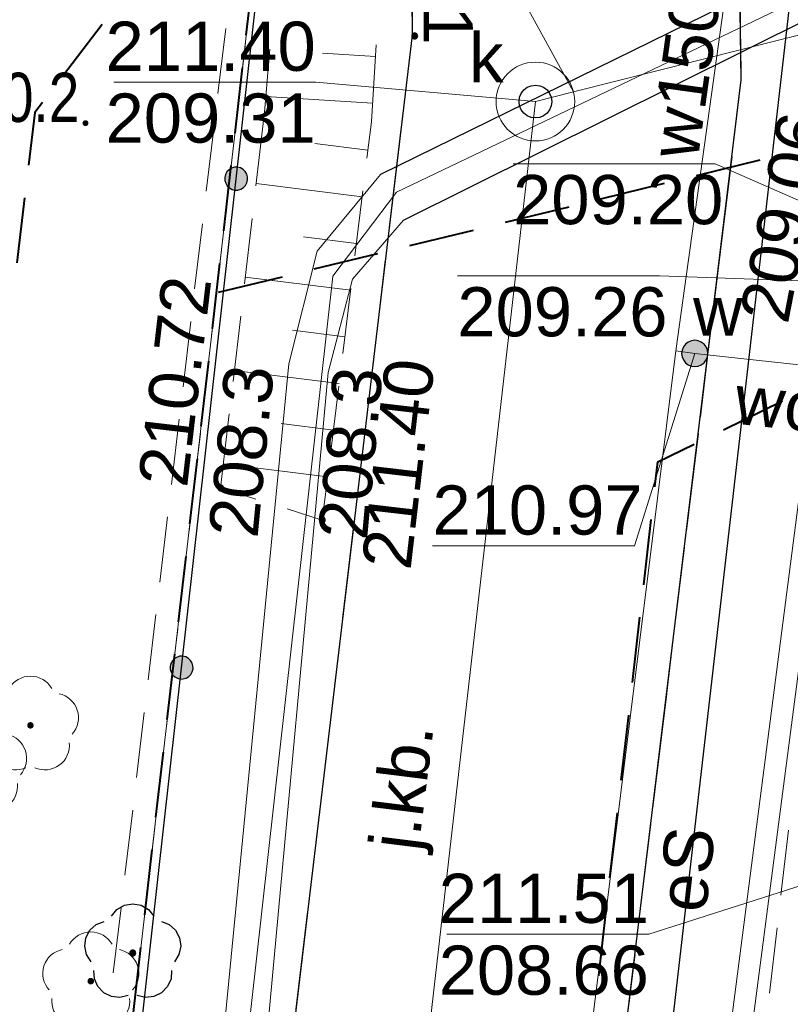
# Model space of a CAD drawing. Header units: metres. Extents: x 7419414 to 7419803, y 5549484 to 5549731.
# Tile 86 of 102: x 7419587 to 7419599, y 5549628 to 5549643. Entities that reach past the tile are written whole.
import ezdxf
from ezdxf.enums import TextEntityAlignment as Align

# ---------------------------------------------------------------- set-up
doc = ezdxf.new("R2010")
doc.units = ezdxf.units.M
doc.header["$MEASUREMENT"] = 0
doc.layers.get('0').update_dxf_attribs({"color": 250})
for name, color, linetype, lineweight in [('EGDE', 7, 'Continuous', 13), ('EGUG', 96, 'Continuous', 13), ('GUPPRZ_O', 7, 'Continuous', 13), ('LINIE ROZGRANICZAJĄCE MPZP', 212, 'Continuous', 0), ('OBOP02_01', 96, 'Continuous', 13), ('OTKC', 7, 'Continuous', 13), ('OTKJ', 7, 'Continuous', 13), ('OTKJ_O', 7, 'Continuous', 13), ('OTKK', 7, 'Continuous', 30), ('OTOO', 7, 'Continuous', 30), ('OTRK', 7, 'Continuous', 13), ('OTRS_O', 7, 'Continuous', 13), ('OTZT', 7, 'Continuous', 13), ('PTTL05', 18, 'Continuous', 13), ('RTPW01', 250, 'Continuous', 0), ('SUCP', 212, 'Continuous', 13), ('SUEP', 1, 'Continuous', 13), ('SUEP_O', 1, 'Continuous', 13), ('SUKP', 36, 'Continuous', 13), ('SULO', 7, 'Continuous', 30), ('SUPK', 7, 'Continuous', 13), ('SUPW_O', 7, 'Continuous', 13), ('sutp', 250, 'Continuous', 0), ('SUWP', 5, 'Continuous', 13), ('SUWP_O', 5, 'Continuous', 13), ('SUWW_O', 5, 'Continuous', 13)]:
    doc.layers.add(name, color=color, linetype=linetype, lineweight=lineweight)
doc.styles.add('Arial', font='arial.ttf')

# ---------------------------------------------------------------- blocks, each defined once
blk = doc.blocks.new('OBOP02_01_1')
at = {"layer": 'OBOP02_01', "linetype": 'Continuous', "lineweight": 13}
h = blk.add_hatch(color=96, dxfattribs=at)
edge = h.paths.add_edge_path()
edge.add_arc((0, 0), 0.005, 0, 360)
at = {"layer": 'OBOP02_01', "color": 96, "linetype": 'Continuous', "lineweight": 13}
for centre, start, end in [((0, 0.0375), 30.1471, 149.8529), ((-0.0357, 0.0116), 102.1471, 221.8529), ((0.0357, 0.0116), 318.1471, 77.8529), ((-0.022, -0.0303), 174.1472, 293.8529), ((0.022, -0.0303), 246.1471, 5.8529)]:
    blk.add_arc(centre, 0.0375, start, end, dxfattribs=at)
blk = doc.blocks.new('RTPW01')
at = {"layer": 'RTPW01', "linetype": 'Continuous', "lineweight": 13}
h = blk.add_hatch(color=250, dxfattribs=at)
edge = h.paths.add_edge_path()
edge.add_arc((0, 0), 0.0045, 0, 360)

msp = doc.modelspace()

# ---------------------------------------------------------------- hatches: boundary and pattern name
at = {"linetype": 'Continuous'}
for points in [[(7419593.3, 5549642.565), (7419593.288, 5549642.567), (7419593.278, 5549642.571), (7419593.268, 5549642.578), (7419593.261, 5549642.588), (7419593.257, 5549642.598), (7419593.255, 5549642.61), (7419593.257, 5549642.622), (7419593.261, 5549642.633), (7419593.268, 5549642.642), (7419593.278, 5549642.649), (7419593.288, 5549642.653), (7419593.3, 5549642.655), (7419593.312, 5549642.653), (7419593.323, 5549642.649), (7419593.332, 5549642.642), (7419593.339, 5549642.633), (7419593.343, 5549642.622), (7419593.345, 5549642.61), (7419593.343, 5549642.598), (7419593.339, 5549642.588), (7419593.332, 5549642.578), (7419593.323, 5549642.571), (7419593.312, 5549642.567)], [(7419590.558, 5549640.26), (7419590.514, 5549640.271), (7419590.474, 5549640.293), (7419590.441, 5549640.324), (7419590.418, 5549640.363), (7419590.405, 5549640.407), (7419590.404, 5549640.453), (7419590.415, 5549640.497), (7419590.437, 5549640.537), (7419590.469, 5549640.57), (7419590.508, 5549640.594), (7419590.552, 5549640.607), (7419590.597, 5549640.608), (7419590.642, 5549640.597), (7419590.682, 5549640.575), (7419590.715, 5549640.543), (7419590.738, 5549640.504), (7419590.751, 5549640.46), (7419590.752, 5549640.414), (7419590.741, 5549640.37), (7419590.719, 5549640.33), (7419590.687, 5549640.297), (7419590.648, 5549640.273), (7419590.604, 5549640.261)], [(7419590.558, 5549640.26), (7419590.514, 5549640.271), (7419590.474, 5549640.293), (7419590.441, 5549640.324), (7419590.418, 5549640.363), (7419590.405, 5549640.407), (7419590.404, 5549640.453), (7419590.415, 5549640.497), (7419590.437, 5549640.537), (7419590.469, 5549640.57), (7419590.508, 5549640.594), (7419590.552, 5549640.607), (7419590.597, 5549640.608), (7419590.642, 5549640.597), (7419590.682, 5549640.575), (7419590.715, 5549640.543), (7419590.738, 5549640.504), (7419590.751, 5549640.46), (7419590.752, 5549640.414), (7419590.741, 5549640.37), (7419590.719, 5549640.33), (7419590.687, 5549640.297), (7419590.648, 5549640.273), (7419590.604, 5549640.261)], [(7419597.57, 5549637.57), (7419597.518, 5549637.577), (7419597.47, 5549637.597), (7419597.429, 5549637.629), (7419597.397, 5549637.67), (7419597.377, 5549637.718), (7419597.37, 5549637.77), (7419597.377, 5549637.822), (7419597.397, 5549637.87), (7419597.429, 5549637.911), (7419597.47, 5549637.943), (7419597.518, 5549637.963), (7419597.57, 5549637.97), (7419597.622, 5549637.963), (7419597.67, 5549637.943), (7419597.711, 5549637.911), (7419597.743, 5549637.87), (7419597.763, 5549637.822), (7419597.77, 5549637.77), (7419597.763, 5549637.718), (7419597.743, 5549637.67), (7419597.711, 5549637.629), (7419597.67, 5549637.597), (7419597.622, 5549637.577)], [(7419590.34, 5549635.675), (7419590.328, 5549635.677), (7419590.317, 5549635.681), (7419590.308, 5549635.688), (7419590.301, 5549635.698), (7419590.297, 5549635.708), (7419590.295, 5549635.72), (7419590.297, 5549635.732), (7419590.301, 5549635.743), (7419590.308, 5549635.752), (7419590.317, 5549635.759), (7419590.328, 5549635.763), (7419590.34, 5549635.765), (7419590.352, 5549635.763), (7419590.362, 5549635.759), (7419590.372, 5549635.752), (7419590.379, 5549635.743), (7419590.383, 5549635.732), (7419590.385, 5549635.72), (7419590.383, 5549635.708), (7419590.379, 5549635.698), (7419590.372, 5549635.688), (7419590.362, 5549635.681), (7419590.352, 5549635.677)], [(7419591.89, 5549635.185), (7419591.878, 5549635.187), (7419591.868, 5549635.191), (7419591.858, 5549635.198), (7419591.851, 5549635.208), (7419591.847, 5549635.218), (7419591.845, 5549635.23), (7419591.847, 5549635.242), (7419591.851, 5549635.253), (7419591.858, 5549635.262), (7419591.868, 5549635.269), (7419591.878, 5549635.273), (7419591.89, 5549635.275), (7419591.902, 5549635.273), (7419591.913, 5549635.269), (7419591.922, 5549635.262), (7419591.929, 5549635.253), (7419591.933, 5549635.242), (7419591.935, 5549635.23), (7419591.933, 5549635.218), (7419591.929, 5549635.208), (7419591.922, 5549635.198), (7419591.913, 5549635.191), (7419591.902, 5549635.187)], [(7419589.726, 5549632.806), (7419589.681, 5549632.817), (7419589.641, 5549632.839), (7419589.608, 5549632.871), (7419589.585, 5549632.91), (7419589.572, 5549632.954), (7419589.571, 5549632.999), (7419589.582, 5549633.044), (7419589.604, 5549633.084), (7419589.636, 5549633.117), (7419589.675, 5549633.14), (7419589.719, 5549633.153), (7419589.764, 5549633.154), (7419589.809, 5549633.143), (7419589.849, 5549633.121), (7419589.882, 5549633.089), (7419589.905, 5549633.05), (7419589.918, 5549633.006), (7419589.919, 5549632.961), (7419589.908, 5549632.916), (7419589.886, 5549632.876), (7419589.854, 5549632.843), (7419589.815, 5549632.82), (7419589.771, 5549632.807)], [(7419589.726, 5549632.806), (7419589.681, 5549632.817), (7419589.641, 5549632.839), (7419589.608, 5549632.871), (7419589.585, 5549632.91), (7419589.572, 5549632.954), (7419589.571, 5549632.999), (7419589.582, 5549633.044), (7419589.604, 5549633.084), (7419589.636, 5549633.117), (7419589.675, 5549633.14), (7419589.719, 5549633.153), (7419589.764, 5549633.154), (7419589.809, 5549633.143), (7419589.849, 5549633.121), (7419589.882, 5549633.089), (7419589.905, 5549633.05), (7419589.918, 5549633.006), (7419589.919, 5549632.961), (7419589.908, 5549632.916), (7419589.886, 5549632.876), (7419589.854, 5549632.843), (7419589.815, 5549632.82), (7419589.771, 5549632.807)], [(7419589, 5549628.585), (7419588.986, 5549628.587), (7419588.974, 5549628.594), (7419588.964, 5549628.604), (7419588.957, 5549628.616), (7419588.955, 5549628.63), (7419588.957, 5549628.644), (7419588.964, 5549628.656), (7419588.974, 5549628.666), (7419588.986, 5549628.673), (7419589, 5549628.675), (7419589.014, 5549628.673), (7419589.026, 5549628.666), (7419589.036, 5549628.656), (7419589.043, 5549628.644), (7419589.045, 5549628.63), (7419589.043, 5549628.616), (7419589.036, 5549628.604), (7419589.026, 5549628.594), (7419589.014, 5549628.587)]]:
    msp.add_hatch(color=0, dxfattribs=at).paths.add_polyline_path(points)

# ---------------------------------------------------------------- linework, layer by layer
at = {"color": 0, "linetype": 'Continuous', "flags": 128}
for points in [[(7419593.255, 5549642.61), (7419593.257, 5549642.598), (7419593.261, 5549642.588), (7419593.268, 5549642.578), (7419593.278, 5549642.571), (7419593.288, 5549642.567), (7419593.3, 5549642.565), (7419593.312, 5549642.567), (7419593.323, 5549642.571), (7419593.332, 5549642.578), (7419593.339, 5549642.588), (7419593.343, 5549642.598), (7419593.345, 5549642.61), (7419593.343, 5549642.622), (7419593.339, 5549642.633), (7419593.332, 5549642.642), (7419593.323, 5549642.649), (7419593.312, 5549642.653), (7419593.3, 5549642.655), (7419593.288, 5549642.653), (7419593.278, 5549642.649), (7419593.268, 5549642.642), (7419593.261, 5549642.633), (7419593.257, 5549642.622), (7419593.255, 5549642.61)], [(7419595.14, 5549641.86), (7419595.205, 5549641.851), (7419595.265, 5549641.827), (7419595.317, 5549641.787), (7419595.357, 5549641.735), (7419595.381, 5549641.675), (7419595.39, 5549641.61), (7419595.381, 5549641.545), (7419595.357, 5549641.485), (7419595.317, 5549641.433), (7419595.265, 5549641.393), (7419595.205, 5549641.369), (7419595.14, 5549641.36), (7419595.075, 5549641.369), (7419595.015, 5549641.393), (7419594.963, 5549641.433), (7419594.923, 5549641.485), (7419594.899, 5549641.545), (7419594.89, 5549641.61), (7419594.899, 5549641.675), (7419594.923, 5549641.735), (7419594.963, 5549641.787), (7419595.015, 5549641.827), (7419595.075, 5549641.851), (7419595.14, 5549641.86)], [(7419590.558, 5549640.26), (7419590.604, 5549640.261), (7419590.648, 5549640.273), (7419590.687, 5549640.297), (7419590.719, 5549640.33), (7419590.741, 5549640.37), (7419590.752, 5549640.414), (7419590.751, 5549640.46), (7419590.738, 5549640.504), (7419590.715, 5549640.543), (7419590.682, 5549640.575), (7419590.642, 5549640.597), (7419590.597, 5549640.608), (7419590.552, 5549640.607), (7419590.508, 5549640.594), (7419590.469, 5549640.57), (7419590.437, 5549640.537), (7419590.415, 5549640.497), (7419590.404, 5549640.453), (7419590.405, 5549640.407), (7419590.418, 5549640.363), (7419590.441, 5549640.324), (7419590.474, 5549640.293), (7419590.514, 5549640.271), (7419590.558, 5549640.26)], [(7419590.558, 5549640.26), (7419590.604, 5549640.261), (7419590.648, 5549640.273), (7419590.687, 5549640.297), (7419590.719, 5549640.33), (7419590.741, 5549640.37), (7419590.752, 5549640.414), (7419590.751, 5549640.46), (7419590.738, 5549640.504), (7419590.715, 5549640.543), (7419590.682, 5549640.575), (7419590.642, 5549640.597), (7419590.597, 5549640.608), (7419590.552, 5549640.607), (7419590.508, 5549640.594), (7419590.469, 5549640.57), (7419590.437, 5549640.537), (7419590.415, 5549640.497), (7419590.404, 5549640.453), (7419590.405, 5549640.407), (7419590.418, 5549640.363), (7419590.441, 5549640.324), (7419590.474, 5549640.293), (7419590.514, 5549640.271), (7419590.558, 5549640.26)], [(7419597.37, 5549637.77), (7419597.377, 5549637.718), (7419597.397, 5549637.67), (7419597.429, 5549637.629), (7419597.47, 5549637.597), (7419597.518, 5549637.577), (7419597.57, 5549637.57), (7419597.622, 5549637.577), (7419597.67, 5549637.597), (7419597.711, 5549637.629), (7419597.743, 5549637.67), (7419597.763, 5549637.718), (7419597.77, 5549637.77), (7419597.763, 5549637.822), (7419597.743, 5549637.87), (7419597.711, 5549637.911), (7419597.67, 5549637.943), (7419597.622, 5549637.963), (7419597.57, 5549637.97), (7419597.518, 5549637.963), (7419597.47, 5549637.943), (7419597.429, 5549637.911), (7419597.397, 5549637.87), (7419597.377, 5549637.822), (7419597.37, 5549637.77)], [(7419590.295, 5549635.72), (7419590.297, 5549635.708), (7419590.301, 5549635.698), (7419590.308, 5549635.688), (7419590.317, 5549635.681), (7419590.328, 5549635.677), (7419590.34, 5549635.675), (7419590.352, 5549635.677), (7419590.362, 5549635.681), (7419590.372, 5549635.688), (7419590.379, 5549635.698), (7419590.383, 5549635.708), (7419590.385, 5549635.72), (7419590.383, 5549635.732), (7419590.379, 5549635.743), (7419590.372, 5549635.752), (7419590.362, 5549635.759), (7419590.352, 5549635.763), (7419590.34, 5549635.765), (7419590.328, 5549635.763), (7419590.317, 5549635.759), (7419590.308, 5549635.752), (7419590.301, 5549635.743), (7419590.297, 5549635.732), (7419590.295, 5549635.72)], [(7419591.845, 5549635.23), (7419591.847, 5549635.218), (7419591.851, 5549635.208), (7419591.858, 5549635.198), (7419591.868, 5549635.191), (7419591.878, 5549635.187), (7419591.89, 5549635.185), (7419591.902, 5549635.187), (7419591.913, 5549635.191), (7419591.922, 5549635.198), (7419591.929, 5549635.208), (7419591.933, 5549635.218), (7419591.935, 5549635.23), (7419591.933, 5549635.242), (7419591.929, 5549635.253), (7419591.922, 5549635.262), (7419591.913, 5549635.269), (7419591.902, 5549635.273), (7419591.89, 5549635.275), (7419591.878, 5549635.273), (7419591.868, 5549635.269), (7419591.858, 5549635.262), (7419591.851, 5549635.253), (7419591.847, 5549635.242), (7419591.845, 5549635.23)], [(7419589.726, 5549632.806), (7419589.771, 5549632.807), (7419589.815, 5549632.82), (7419589.854, 5549632.843), (7419589.886, 5549632.876), (7419589.908, 5549632.916), (7419589.919, 5549632.961), (7419589.918, 5549633.006), (7419589.905, 5549633.05), (7419589.882, 5549633.089), (7419589.849, 5549633.121), (7419589.809, 5549633.143), (7419589.764, 5549633.154), (7419589.719, 5549633.153), (7419589.675, 5549633.14), (7419589.636, 5549633.117), (7419589.604, 5549633.084), (7419589.582, 5549633.044), (7419589.571, 5549632.999), (7419589.572, 5549632.954), (7419589.585, 5549632.91), (7419589.608, 5549632.871), (7419589.641, 5549632.839), (7419589.681, 5549632.817), (7419589.726, 5549632.806)], [(7419589.726, 5549632.806), (7419589.771, 5549632.807), (7419589.815, 5549632.82), (7419589.854, 5549632.843), (7419589.886, 5549632.876), (7419589.908, 5549632.916), (7419589.919, 5549632.961), (7419589.918, 5549633.006), (7419589.905, 5549633.05), (7419589.882, 5549633.089), (7419589.849, 5549633.121), (7419589.809, 5549633.143), (7419589.764, 5549633.154), (7419589.719, 5549633.153), (7419589.675, 5549633.14), (7419589.636, 5549633.117), (7419589.604, 5549633.084), (7419589.582, 5549633.044), (7419589.571, 5549632.999), (7419589.572, 5549632.954), (7419589.585, 5549632.91), (7419589.608, 5549632.871), (7419589.641, 5549632.839), (7419589.681, 5549632.817), (7419589.726, 5549632.806)], [(7419589, 5549628.585), (7419589.014, 5549628.587), (7419589.026, 5549628.594), (7419589.036, 5549628.604), (7419589.043, 5549628.616), (7419589.045, 5549628.63), (7419589.043, 5549628.644), (7419589.036, 5549628.656), (7419589.026, 5549628.666), (7419589.014, 5549628.673), (7419589, 5549628.675), (7419588.986, 5549628.673), (7419588.974, 5549628.666), (7419588.964, 5549628.656), (7419588.957, 5549628.644), (7419588.955, 5549628.63), (7419588.957, 5549628.616), (7419588.964, 5549628.604), (7419588.974, 5549628.594), (7419588.986, 5549628.587), (7419589, 5549628.585)]]:
    msp.add_lwpolyline(points, close=True, dxfattribs=at)
for points in [[(7419588.676, 5549629.193), (7419588.759, 5549629.293), (7419588.872, 5549629.357), (7419589, 5549629.38), (7419589.128, 5549629.357), (7419589.241, 5549629.293), (7419589.324, 5549629.193)], [(7419588.364, 5549628.496), (7419588.295, 5549628.606), (7419588.269, 5549628.733), (7419588.287, 5549628.862), (7419588.348, 5549628.977), (7419588.444, 5549629.064), (7419588.564, 5549629.112)], [(7419589.436, 5549629.112), (7419589.556, 5549629.064), (7419589.652, 5549628.977), (7419589.713, 5549628.862), (7419589.731, 5549628.733), (7419589.705, 5549628.606), (7419589.636, 5549628.496)], [(7419588.931, 5549627.984), (7419588.805, 5549627.952), (7419588.676, 5549627.966), (7419588.559, 5549628.023), (7419588.469, 5549628.117), (7419588.416, 5549628.235), (7419588.407, 5549628.365)], [(7419589.593, 5549628.365), (7419589.584, 5549628.235), (7419589.531, 5549628.117), (7419589.441, 5549628.023), (7419589.324, 5549627.966), (7419589.195, 5549627.952), (7419589.069, 5549627.984)]]:
    msp.add_lwpolyline(points, dxfattribs=at)
at = {"layer": 'EGDE', "color": 250, "linetype": 'Continuous', "lineweight": 0, "flags": 128}
msp.add_lwpolyline([(7419622.322, 5549652.355), (7419619.85, 5549651.97), (7419609.52, 5549650.05), (7419603.9, 5549648.9), (7419591.23, 5549646.31), (7419590.93, 5549644.33), (7419584.48, 5549588.54), (7419614.422, 5549585.169)], dxfattribs=at)
msp.add_lwpolyline([(7419584.48, 5549588.54), (7419590.93, 5549644.33), (7419562.5, 5549640.55), (7419548.95, 5549525.8), (7419576.9, 5549524.47), (7419583.97, 5549584.15), (7419584.48, 5549588.54)], close=True, dxfattribs=at)
at = {"layer": 'EGUG', "color": 96, "linetype": 'Continuous', "lineweight": 13}
for p, q in [((7419590.662, 5549642.015), (7419590.72, 5549642.511)), ((7419590.72, 5549642.511), (7419590.662, 5549642.015)), ((7419590.547, 5549641.021), (7419590.605, 5549641.518)), ((7419590.605, 5549641.518), (7419590.547, 5549641.021)), ((7419590.433, 5549640.028), (7419590.49, 5549640.525)), ((7419590.49, 5549640.525), (7419590.433, 5549640.028)), ((7419590.318, 5549639.034), (7419590.375, 5549639.531)), ((7419590.375, 5549639.531), (7419590.318, 5549639.034)), ((7419590.203, 5549638.041), (7419590.26, 5549638.538)), ((7419590.26, 5549638.538), (7419590.203, 5549638.041)), ((7419590.088, 5549637.048), (7419590.146, 5549637.544)), ((7419590.146, 5549637.544), (7419590.088, 5549637.048)), ((7419589.973, 5549636.054), (7419590.031, 5549636.551)), ((7419590.031, 5549636.551), (7419589.973, 5549636.054)), ((7419589.858, 5549635.061), (7419589.916, 5549635.558)), ((7419589.916, 5549635.558), (7419589.858, 5549635.061)), ((7419589.744, 5549634.068), (7419589.801, 5549634.564)), ((7419589.801, 5549634.564), (7419589.744, 5549634.068)), ((7419589.629, 5549633.074), (7419589.686, 5549633.571)), ((7419589.686, 5549633.571), (7419589.629, 5549633.074)), ((7419589.514, 5549632.081), (7419589.571, 5549632.577)), ((7419589.571, 5549632.577), (7419589.514, 5549632.081)), ((7419589.399, 5549631.087), (7419589.456, 5549631.584)), ((7419589.456, 5549631.584), (7419589.399, 5549631.087)), ((7419589.284, 5549630.094), (7419589.342, 5549630.591)), ((7419589.342, 5549630.591), (7419589.284, 5549630.094)), ((7419589.169, 5549629.101), (7419589.227, 5549629.597)), ((7419589.227, 5549629.597), (7419589.169, 5549629.101)), ((7419589.054, 5549628.107), (7419589.112, 5549628.604)), ((7419589.112, 5549628.604), (7419589.054, 5549628.107))]:
    msp.add_line(p, q, dxfattribs=at)
at = {"layer": 'GUPPRZ_O', "color": 36, "linetype": 'Continuous', "lineweight": 13, "flags": 128}
for points in [[(7419595.72, 5549641.76), (7419594.58, 5549643.835), (7419591.5, 5549643.835)], [(7419595.14, 5549641.61), (7419591.79, 5549641.906), (7419588.71, 5549641.906)], [(7419599.97, 5549629.91), (7419596.87, 5549628.916), (7419593.79, 5549628.916)]]:
    msp.add_lwpolyline(points, dxfattribs=at)
at = {"layer": 'GUPPRZ_O', "color": 212, "linetype": 'Continuous', "lineweight": 13, "flags": 128}
for points in [[(7419601.19, 5549639.21), (7419597.88, 5549640.662), (7419594.8, 5549640.662)], [(7419601.33, 5549638.8), (7419597.03, 5549638.952), (7419593.95, 5549638.952)]]:
    msp.add_lwpolyline(points, dxfattribs=at)
at = {"layer": 'GUPPRZ_O', "color": 5, "linetype": 'Continuous', "lineweight": 13, "flags": 128}
msp.add_lwpolyline([(7419597.57, 5549637.77), (7419596.65, 5549634.835), (7419593.57, 5549634.835)], dxfattribs=at)
at = {"layer": 'LINIE ROZGRANICZAJĄCE MPZP', "color": 212, "linetype": 'Continuous', "lineweight": 40}
for p, q in [((7419590.732, 5549642.62), (7419590.847, 5549643.614)), ((7419590.56, 5549641.13), (7419590.675, 5549642.124)), ((7419590.388, 5549639.64), (7419590.503, 5549640.634)), ((7419590.216, 5549638.15), (7419590.33, 5549639.143)), ((7419590.043, 5549636.66), (7419590.158, 5549637.653)), ((7419589.871, 5549635.17), (7419589.986, 5549636.163)), ((7419589.699, 5549633.68), (7419589.814, 5549634.673)), ((7419589.526, 5549632.19), (7419589.641, 5549633.183)), ((7419589.354, 5549630.7), (7419589.469, 5549631.693)), ((7419589.182, 5549629.21), (7419589.297, 5549630.203)), ((7419589.01, 5549627.72), (7419589.124, 5549628.713))]:
    msp.add_line(p, q, dxfattribs=at)
at = {"layer": 'LINIE ROZGRANICZAJĄCE MPZP', "color": 30, "linetype": 'Continuous', "lineweight": 40}
for p, q in [((7419588.536, 5549642.786), (7419587.928, 5549641.991)), ((7419587.352, 5549640.143), (7419587.232, 5549639.15)), ((7419598.009, 5549636.607), (7419598.907, 5549637.048)), ((7419596.792, 5549634.244), (7419596.906, 5549635.237)), ((7419596.62, 5549632.754), (7419596.734, 5549633.747)), ((7419596.448, 5549631.264), (7419596.563, 5549632.257)), ((7419596.277, 5549629.773), (7419596.391, 5549630.767)), ((7419596.105, 5549628.283), (7419596.219, 5549629.277))]:
    msp.add_line(p, q, dxfattribs=at)
at = {"layer": 'LINIE ROZGRANICZAJĄCE MPZP', "color": 141, "linetype": 'Continuous', "lineweight": 40}
for p, q in [((7419597.596, 5549640.482), (7419598.567, 5549640.719)), ((7419596.139, 5549640.126), (7419597.11, 5549640.363)), ((7419594.682, 5549639.77), (7419595.653, 5549640.007)), ((7419593.225, 5549639.414), (7419594.196, 5549639.651)), ((7419591.767, 5549639.058), (7419592.739, 5549639.295)), ((7419590.31, 5549638.702), (7419591.282, 5549638.939))]:
    msp.add_line(p, q, dxfattribs=at)
at = {"layer": 'LINIE ROZGRANICZAJĄCE MPZP', "color": 30, "linetype": 'Continuous', "lineweight": 40, "flags": 128}
for points in [[(7419587.625, 5549641.594), (7419587.509, 5549641.443), (7419587.412, 5549640.639)], [(7419596.963, 5549635.734), (7419597.007, 5549636.115), (7419597.561, 5549636.387)]]:
    msp.add_lwpolyline(points, dxfattribs=at)
at = {"layer": 'OTKC', "color": 250, "linetype": 'Continuous', "lineweight": 13}
for p, q in [((7419598.28, 5549641.94), (7419598.271, 5549642.515)), ((7419598.198, 5549641.266), (7419598.28, 5549641.94)), ((7419598.017, 5549639.777), (7419598.138, 5549640.77)), ((7419597.836, 5549638.288), (7419597.957, 5549639.281)), ((7419597.655, 5549636.799), (7419597.776, 5549637.792)), ((7419597.474, 5549635.31), (7419597.595, 5549636.302)), ((7419597.293, 5549633.821), (7419597.413, 5549634.813)), ((7419597.112, 5549632.332), (7419597.232, 5549633.324)), ((7419596.931, 5549630.843), (7419597.051, 5549631.835)), ((7419598.884, 5549629.509), (7419599.001, 5549630.502)), ((7419596.75, 5549629.354), (7419596.87, 5549630.346)), ((7419598.709, 5549628.019), (7419598.826, 5549629.012)), ((7419596.569, 5549627.865), (7419596.689, 5549628.857))]:
    msp.add_line(p, q, dxfattribs=at)
at = {"layer": 'OTKJ', "color": 250, "linetype": 'Continuous', "lineweight": 13}
for p, q in [((7419593.26, 5549642.62), (7419593.25, 5549644.6)), ((7419598.259, 5549643.265), (7419598.28, 5549641.94)), ((7419593.147, 5549641.676), (7419593.26, 5549642.62)), ((7419598.28, 5549641.94), (7419598.168, 5549641.018)), ((7419592.911, 5549639.69), (7419593.088, 5549641.179)), ((7419598.108, 5549640.521), (7419597.926, 5549639.032)), ((7419592.674, 5549637.704), (7419592.851, 5549639.193)), ((7419597.866, 5549638.536), (7419597.685, 5549637.047)), ((7419592.437, 5549635.718), (7419592.614, 5549637.207)), ((7419597.625, 5549636.551), (7419597.444, 5549635.062)), ((7419592.2, 5549633.732), (7419592.378, 5549635.222)), ((7419597.383, 5549634.565), (7419597.202, 5549633.076)), ((7419591.963, 5549631.746), (7419592.141, 5549633.236)), ((7419597.142, 5549632.58), (7419596.961, 5549631.091)), ((7419591.726, 5549629.76), (7419591.904, 5549631.25)), ((7419596.901, 5549630.595), (7419596.719, 5549629.105)), ((7419591.489, 5549627.774), (7419591.667, 5549629.264)), ((7419596.659, 5549628.609), (7419596.478, 5549627.12))]:
    msp.add_line(p, q, dxfattribs=at)
at = {"layer": 'OTKK', "color": 250, "linetype": 'Continuous', "lineweight": 30, "flags": 128}
msp.add_lwpolyline([(7419614.418, 5549585.138), (7419604.04, 5549586.24), (7419600.47, 5549586.59), (7419598.91, 5549586.85), (7419595.55, 5549587.79, -0.32228), (7419592.39, 5549593.53), (7419592.73, 5549596.58), (7419593.79, 5549605.65), (7419595.34, 5549617.76), (7419598.28, 5549641.94), (7419598.23, 5549645.09), (7419597.82, 5549647.26), (7419597.57, 5549647.87), (7419596.94, 5549649.46), (7419596.72, 5549649.9), (7419596.07, 5549650.85), (7419596.08, 5549654.68)], format="xyb", dxfattribs=at)
msp.add_lwpolyline([(7419588.43, 5549648.63), (7419591.66, 5549647.37), (7419592.56, 5549647.06), (7419592.84, 5549646.32), (7419593.25, 5549644.6), (7419593.26, 5549642.62), (7419590.37, 5549618.39), (7419587.76, 5549597.15)], dxfattribs=at)
at = {"layer": 'OTOO', "color": 250, "linetype": 'Continuous', "lineweight": 30, "flags": 128}
msp.add_lwpolyline([(7419577.24, 5549524.39), (7419579.86, 5549547.34), (7419581.94, 5549565.5), (7419583.97, 5549583.38), (7419586.18, 5549602.37), (7419588.48, 5549621.66), (7419591.01, 5549644.3)], dxfattribs=at)
at = {"layer": 'OTRK', "color": 250, "linetype": 'Continuous', "lineweight": 13}
for p, q in [((7419591.01, 5549641.45), (7419591.088, 5549642.408)), ((7419592.713, 5549642.472), (7419592.64, 5549641.3)), ((7419592.702, 5549642.299), (7419591.895, 5549642.349)), ((7419591.029, 5549641.685), (7419592.658, 5549641.583)), ((7419590.878, 5549640.323), (7419591.01, 5549641.45)), ((7419592.64, 5549641.3), (7419592.572, 5549640.746)), ((7419592.587, 5549640.87), (7419591.776, 5549640.97)), ((7419590.882, 5549640.359), (7419592.499, 5549640.159)), ((7419592.51, 5549640.25), (7419592.388, 5549639.257)), ((7419590.704, 5549638.833), (7419590.82, 5549639.827)), ((7419592.411, 5549639.447), (7419591.605, 5549639.547)), ((7419590.716, 5549638.935), (7419592.323, 5549638.736)), ((7419592.326, 5549638.761), (7419592.204, 5549637.769)), ((7419590.53, 5549637.343), (7419590.646, 5549638.337)), ((7419592.235, 5549638.025), (7419591.434, 5549638.124)), ((7419590.549, 5549637.511), (7419592.147, 5549637.313)), ((7419592.142, 5549637.273), (7419592.02, 5549636.28)), ((7419590.34, 5549635.72), (7419590.472, 5549636.847)), ((7419592.06, 5549636.602), (7419591.263, 5549636.7)), ((7419590.383, 5549636.087), (7419591.972, 5549635.891)), ((7419591.958, 5549635.784), (7419591.89, 5549635.23)), ((7419590.877, 5549635.55), (7419590.34, 5549635.72)), ((7419591.89, 5549635.23), (7419591.353, 5549635.4))]:
    msp.add_line(p, q, dxfattribs=at)
at = {"layer": 'OTZT', "color": 250, "linetype": 'Continuous', "lineweight": 13}
for p, q in [((7419598.884, 5549629.509), (7419599.001, 5549630.502)), ((7419598.709, 5549628.019), (7419598.826, 5549629.012))]:
    msp.add_line(p, q, dxfattribs=at)
at = {"layer": 'PTTL05', "color": 250, "linetype": 'Continuous', "lineweight": 13}
for p, q in [((7419590.299, 5549641.732), (7419590.417, 5549642.725)), ((7419590.122, 5549640.242), (7419590.24, 5549641.235)), ((7419589.944, 5549638.753), (7419590.063, 5549639.746)), ((7419589.767, 5549637.263), (7419589.885, 5549638.256)), ((7419589.59, 5549635.774), (7419589.708, 5549636.767)), ((7419589.412, 5549634.284), (7419589.531, 5549635.277)), ((7419589.235, 5549632.795), (7419589.353, 5549633.788)), ((7419589.058, 5549631.305), (7419589.176, 5549632.298)), ((7419588.88, 5549629.816), (7419588.999, 5549630.809)), ((7419588.703, 5549628.326), (7419588.821, 5549629.319))]:
    msp.add_line(p, q, dxfattribs=at)
at = {"layer": 'SUCP', "color": 212, "linetype": 'Continuous', "lineweight": 13, "flags": 128}
for points in [[(7419591.54, 5549575.45), (7419592.36, 5549575.37), (7419594.66, 5549575.14), (7419596.26, 5549587.13), (7419596.62, 5549590.42), (7419593.53, 5549590.8), (7419594.82, 5549602.97), (7419596.46, 5549614.8), (7419596.75, 5549616.8), (7419597.75, 5549624.65), (7419598.03, 5549626.82), (7419599.57, 5549638.73), (7419599.85, 5549640.5), (7419600.02, 5549641.29)], [(7419591.77, 5549574.99), (7419592.46, 5549574.91), (7419595.03, 5549574.64), (7419596.74, 5549586.66), (7419597.26, 5549590.86), (7419594, 5549591.28), (7419595.28, 5549603.36), (7419596.92, 5549615.27), (7419597.18, 5549616.78), (7419598.17, 5549625.45), (7419598.4, 5549627.16), (7419599.97, 5549639.2), (7419600.2, 5549640.36), (7419600.37, 5549641.19)]]:
    msp.add_lwpolyline(points, dxfattribs=at)
at = {"layer": 'SUEP', "color": 1, "linetype": 'Continuous', "lineweight": 13, "flags": 128}
for points in [[(7419597.35, 5549670.73), (7419598.96, 5549657.74), (7419599.612, 5549648.266), (7419595.385, 5549611.526), (7419594.311, 5549602.955), (7419593.506, 5549595.641), (7419593.228, 5549592.295), (7419595.946, 5549591.469), (7419597.378, 5549591.147), (7419597.438, 5549589.735), (7419596.35, 5549579.512), (7419595.16, 5549564.81), (7419594.94, 5549562.72), (7419597.75, 5549562), (7419597.72, 5549561.45)], [(7419586.83, 5549596.8), (7419588.33, 5549611.33), (7419590.34, 5549626.9), (7419591.38, 5549637.61), (7419591.81, 5549639.33), (7419592.78, 5549640.5), (7419601.52, 5549644.79), (7419606.23, 5549646.49), (7419608.22, 5549647.67), (7419609.73, 5549650.21), (7419610.73, 5549652.83), (7419612.31, 5549658.36), (7419612.97, 5549659.15), (7419613.88, 5549659.75), (7419617.58, 5549660.66), (7419623.394, 5549661.473)], [(7419588.98, 5549610.91), (7419591, 5549626.85), (7419591.98, 5549637.48), (7419592.35, 5549638.9), (7419593.13, 5549639.8), (7419601.73, 5549644.08), (7419606.46, 5549645.52), (7419608.7, 5549647.13), (7419610.29, 5549649.53), (7419611.57, 5549652.68), (7419612.93, 5549658.03), (7419613.53, 5549658.68), (7419614.3, 5549659.19), (7419617.95, 5549660.02), (7419623.311, 5549660.768)]]:
    msp.add_lwpolyline(points, dxfattribs=at)
at = {"layer": 'SUKP', "color": 36, "linetype": 'Continuous', "lineweight": 13, "flags": 128}
for points in [[(7419595.14, 5549641.61), (7419595.72, 5549641.76), (7419609.88, 5549645.33), (7419616.75, 5549646.55), (7419617.05, 5549644.9)], [(7419595.14, 5549641.61), (7419591.12, 5549606.48), (7419589.55, 5549593.48)]]:
    msp.add_lwpolyline(points, dxfattribs=at)
at = {"layer": 'SULO', "color": 250, "linetype": 'Continuous', "lineweight": 30}
for p, q in [((7419601.52, 5549644.79), (7419592.78, 5549640.5)), ((7419593.13, 5549639.8), (7419601.73, 5549644.08))]:
    msp.add_line(p, q, dxfattribs=at)
at = {"layer": 'SULO', "color": 250, "linetype": 'Continuous', "lineweight": 30, "flags": 128}
msp.add_lwpolyline([(7419595.946, 5549591.469), (7419593.228, 5549592.295), (7419593.506, 5549595.641), (7419594.311, 5549602.955), (7419595.385, 5549611.526), (7419599.612, 5549648.266)], dxfattribs=at)
at = {"layer": 'SUPK', "color": 36, "linetype": 'Continuous', "lineweight": 13, "flags": 128}
msp.add_lwpolyline([(7419595.14, 5549641.01, -1), (7419595.14, 5549642.21, -1), (7419595.14, 5549641.01)], format="xyb", dxfattribs=at)
at = {"layer": 'sutp', "color": 30, "linetype": 'Continuous', "lineweight": 13, "flags": 128}
msp.add_lwpolyline([(7419623.354, 5549661.133), (7419617.48, 5549660.33), (7419614.14, 5549659.5), (7419612.59, 5549658.16), (7419611.21, 5549652.74), (7419610.01, 5549649.76), (7419608.52, 5549647.43), (7419606.48, 5549646.06), (7419601.54, 5549644.31), (7419593.02, 5549640.23), (7419592.05, 5549638.95), (7419590.7, 5549626.86), (7419588.77, 5549611.69), (7419587.23, 5549597.13), (7419586.7, 5549592.96), (7419586.37, 5549587.83), (7419586.93, 5549585.99), (7419589.09, 5549584.51), (7419595.52, 5549580.73), (7419599.16, 5549578.09), (7419600.51, 5549575.14), (7419599.84, 5549572.01), (7419592.98, 5549565.91), (7419591.77, 5549565.02)], dxfattribs=at)
at = {"layer": 'SUWP', "color": 5, "linetype": 'Continuous', "lineweight": 13, "flags": 128}
for points in [[(7419598.93, 5549648.37), (7419598.87, 5549648.1), (7419598.12, 5549643.84), (7419597.28, 5549637.81)], [(7419597.28, 5549637.81), (7419595.6, 5549624.29), (7419590.52, 5549581.59), (7419584.33, 5549576.71), (7419583.88, 5549572.68)], [(7419603.09, 5549637.17), (7419597.57, 5549637.77), (7419597.28, 5549637.81)]]:
    msp.add_lwpolyline(points, dxfattribs=at)

# ---------------------------------------------------------------- block references
at = {"layer": 'OBOP02_01', "color": 96, "linetype": 'Continuous', "lineweight": 13, "xscale": 10, "yscale": 10, "zscale": 10}
for p in [(7419587.44, 5549632.1), (7419586.65, 5549631.48), (7419588.36, 5549628.2)]:
    msp.add_blockref('OBOP02_01_1', p, dxfattribs=at)
at = {"layer": 'RTPW01', "color": 250, "linetype": 'Continuous', "lineweight": 13, "xscale": 10, "yscale": 10, "zscale": 10}
msp.add_blockref('RTPW01', (7419588.28, 5549641.28), dxfattribs=at)

# ---------------------------------------------------------------- texts
at = {"layer": 'GUPPRZ_O', "color": 36, "linetype": 'Continuous', "lineweight": 0, "style": 'Arial'}
for s, p in [('211.40', (7419591.79, 5549642.078)), ('209.31', (7419591.79, 5549640.983)), ('211.51', (7419596.87, 5549629.088)), ('208.66', (7419596.87, 5549627.993))]:
    msp.add_text(s, height=0.75, dxfattribs=at).set_placement(p, align=Align.RIGHT)
at = {"layer": 'GUPPRZ_O', "color": 212, "linetype": 'Continuous', "lineweight": 0, "style": 'Arial'}
msp.add_text('209.06', height=0.75, rotation=79.012, dxfattribs=at).set_placement((7419598.987, 5549638.2))
for s, p in [('209.20', (7419594.8, 5549639.74)), ('209.26', (7419593.95, 5549638.03))]:
    msp.add_text(s, height=0.75, dxfattribs=at).set_placement(p)
at = {"layer": 'GUPPRZ_O', "color": 1, "linetype": 'Continuous', "lineweight": 0, "style": 'Arial'}
for rotation, p in [(84.453, (7419590.901, 5549634.94)), (84.732, (7419592.571, 5549634.911))]:
    msp.add_text('208.3', height=0.75, rotation=rotation, dxfattribs=at).set_placement(p)
at = {"layer": 'GUPPRZ_O', "color": 5, "linetype": 'Continuous', "lineweight": 0, "style": 'Arial'}
msp.add_text('210.97', height=0.75, dxfattribs=at).set_placement((7419593.57, 5549635.008))
at = {"layer": 'OTKJ_O', "color": 250, "linetype": 'Continuous', "lineweight": 0, "style": 'Arial'}
msp.add_text('j.kb.', height=0.75, rotation=82.917, dxfattribs=at).set_placement((7419593.353, 5549630.167))
at = {"layer": 'OTRS_O', "color": 250, "linetype": 'Continuous', "lineweight": 0, "style": 'Arial'}
for s, rotation, p in [('211.61', 270.2894, (7419593.421, 5549645.681)), ('210.72', 83.3308, (7419589.827, 5549635.711)), ('211.40', 83.3308, (7419593.234, 5549634.453))]:
    msp.add_text(s, height=0.75, rotation=rotation, dxfattribs=at).set_placement(p)
at = {"layer": 'RTPW01', "color": 250, "linetype": 'Continuous', "lineweight": 13, "style": 'Arial', "width": 0.8}
msp.add_text('210.2', height=0.75, dxfattribs=at).set_placement((7419586.088, 5549641.299))
at = {"layer": 'SUEP_O', "color": 1, "linetype": 'Continuous', "lineweight": 0, "style": 'Arial'}
msp.add_text('eS', height=0.75, rotation=83.437, dxfattribs=at).set_placement((7419597.81, 5549629.864), align=Align.CENTER)
at = {"layer": 'SUPW_O', "color": 250, "linetype": 'Continuous', "lineweight": 0, "style": 'Arial'}
msp.add_text('k', height=0.75, dxfattribs=at).set_placement((7419594.653, 5549641.904), align=Align.RIGHT)
at = {"layer": 'SUWP_O', "color": 5, "linetype": 'Continuous', "lineweight": 0, "style": 'Arial'}
msp.add_text('w150', height=0.75, rotation=82.0695, dxfattribs=at).set_placement((7419597.789, 5549641.951), align=Align.CENTER)
msp.add_text('wo90', height=0.75, rotation=353.819, dxfattribs=at).set_placement((7419598.151, 5549636.703))
at = {"layer": 'SUWW_O', "color": 5, "linetype": 'Continuous', "lineweight": 0, "style": 'Arial'}
msp.add_text('w', height=0.75, dxfattribs=at).set_placement((7419598.3, 5549638.04), align=Align.RIGHT)

doc.saveas('drawing.dxf')
